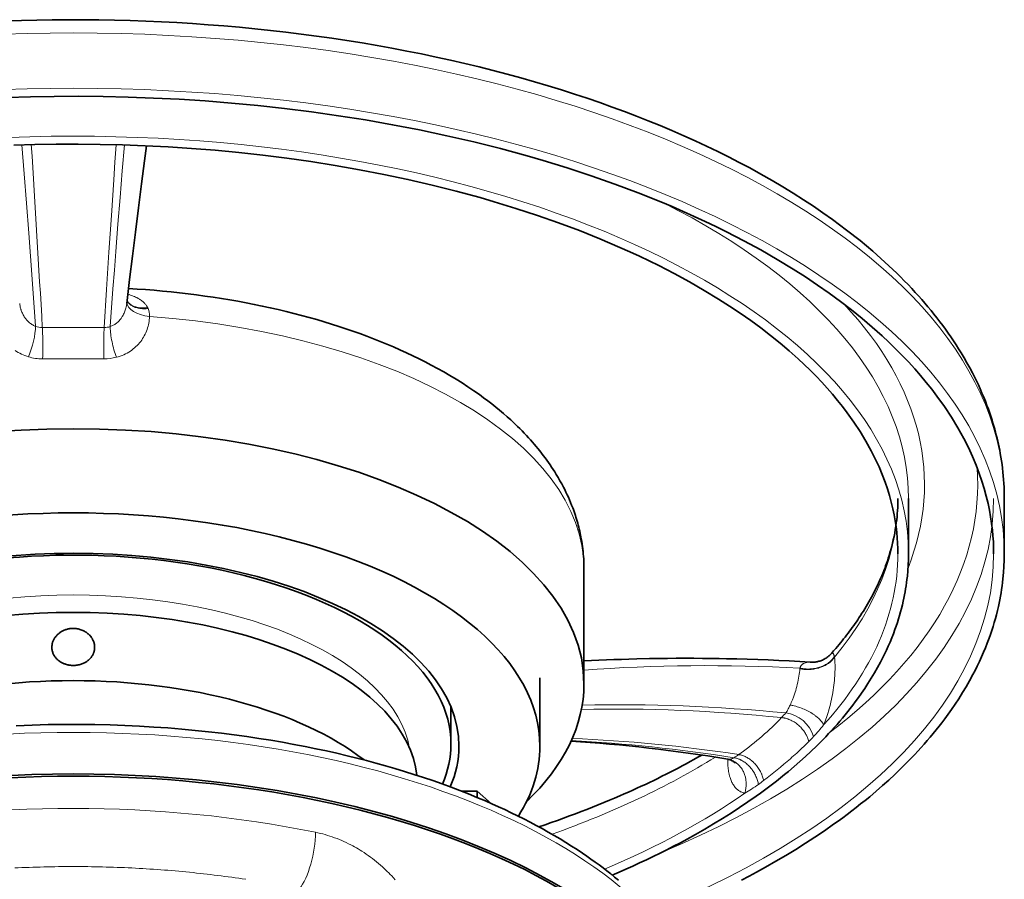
# Model space of a CAD drawing. Header units: inches. Extents: x 2941 to 3337, y 359 to 776.
# Tile 22 of 28: x 3125 to 3162, y 738 to 770. Entities that reach past the tile are written whole.
import ezdxf

# ---------------------------------------------------------------- set-up
doc = ezdxf.new("R2010")
doc.units = ezdxf.units.IN
doc.header["$MEASUREMENT"] = 0

msp = doc.modelspace()

# ---------------------------------------------------------------- linework, layer by layer
at = {"color": 7, "lineweight": 13, "ltscale": 0.143889}
msp.add_line((3126.976, 757.617), (3125.825, 757.617), dxfattribs=at)
at = {"color": 7, "lineweight": 13, "ltscale": 0.02124}
msp.add_line((3127.146, 757.617), (3126.976, 757.617), dxfattribs=at)
at = {"color": 7, "lineweight": 13, "ltscale": 0.001297}
msp.add_line((3127.157, 757.617), (3127.146, 757.617), dxfattribs=at)
at = {"color": 7, "lineweight": 13, "ltscale": 0.121576}
msp.add_line((3128.129, 757.617), (3127.157, 757.617), dxfattribs=at)
at = {"color": 7, "lineweight": 35, "ltscale": 0.259805}
for p, q in [((3158.376, 752.369), (3158.376, 750.29)), ((3161.976, 752.369), (3161.976, 750.29))]:
    msp.add_line(p, q, dxfattribs=at)
at = {"color": 7, "lineweight": 35}
msp.add_line((3146.176, 749.722), (3146.176, 745.392), dxfattribs=at)
at = {"color": 7, "lineweight": 13, "ltscale": 0.00233}
msp.add_line((3155.588, 746.426), (3155.593, 746.408), dxfattribs=at)
at = {"color": 7, "lineweight": 13, "ltscale": 0.002858}
msp.add_line((3154.292, 745.968), (3154.295, 745.991), dxfattribs=at)
at = {"color": 7, "lineweight": 35, "ltscale": 0.320499}
msp.add_line((3144.519, 745.621), (3144.519, 743.057), dxfattribs=at)
at = {"color": 7, "lineweight": 35, "ltscale": 0.173163}
msp.add_line((3141.176, 744.526), (3141.176, 743.141), dxfattribs=at)
at = {"color": 7, "lineweight": 35, "ltscale": 0.001408}
msp.add_line((3151.594, 742.565), (3151.582, 742.567), dxfattribs=at)
at = {"color": 7, "lineweight": 35, "ltscale": 0.073135}
msp.add_line((3142.158, 741.365), (3141.573, 741.365), dxfattribs=at)
at = {"color": 7, "lineweight": 35, "ltscale": 0.029416}
msp.add_line((3142.158, 741.365), (3142.158, 741.13), dxfattribs=at)
at = {"color": 7, "lineweight": 35, "ltscale": 0.089937}
msp.add_line((3142.702, 740.894), (3142.158, 741.365), dxfattribs=at)
at = {"color": 7, "lineweight": 35}
for points in [[(3157.489, 761.257), (3157.033, 761.661), (3156.552, 762.063), (3156.046, 762.462), (3155.516, 762.856), (3155.16, 763.108), (3154.8, 763.354), (3154.424, 763.602), (3154.044, 763.844), (3153.647, 764.087), (3153.247, 764.324), (3152.83, 764.562), (3152.409, 764.793), (3152.013, 765.004), (3151.614, 765.209), (3151.202, 765.414), (3150.786, 765.614), (3150.358, 765.814), (3149.927, 766.008), (3149.482, 766.201), (3149.036, 766.389), (3148.593, 766.569), (3148.149, 766.744), (3147.693, 766.918), (3147.235, 767.086), (3146.766, 767.253), (3146.295, 767.414), (3145.814, 767.574), (3145.33, 767.728), (3144.827, 767.883), (3144.321, 768.032), (3143.806, 768.179), (3143.289, 768.32), (3142.763, 768.458), (3142.235, 768.591), (3141.699, 768.72), (3141.161, 768.844), (3140.615, 768.964), (3140.068, 769.079), (3139.513, 769.19), (3138.957, 769.295), (3138.395, 769.397), (3137.832, 769.493), (3137.263, 769.584), (3136.694, 769.67), (3136.119, 769.752), (3135.544, 769.828), (3134.965, 769.9), (3134.386, 769.966), (3133.803, 770.028), (3133.22, 770.084), (3132.634, 770.135), (3132.049, 770.181), (3131.462, 770.222), (3130.875, 770.258), (3130.288, 770.289), (3129.7, 770.315), (3129.113, 770.336), (3128.526, 770.351), (3127.941, 770.362), (3127.356, 770.368), (3126.773, 770.368), (3126.19, 770.364), (3125.61, 770.355), (3125.031, 770.341), (3124.456, 770.323)], [(3161.576, 750.29), (3161.573, 750.513), (3161.565, 750.736), (3161.55, 750.96), (3161.529, 751.184), (3161.499, 751.432), (3161.463, 751.68), (3161.418, 751.929), (3161.366, 752.178), (3161.298, 752.46), (3161.221, 752.741), (3161.134, 753.025), (3161.037, 753.306), (3160.916, 753.626), (3160.783, 753.943), (3160.625, 754.286), (3160.455, 754.623), (3160.233, 755.025), (3159.991, 755.425), (3159.728, 755.823), (3159.445, 756.22), (3159.248, 756.48), (3159.044, 756.735), (3158.829, 756.992), (3158.609, 757.245), (3158.377, 757.5), (3158.139, 757.749), (3157.891, 758), (3157.637, 758.246), (3157.381, 758.485), (3157.012, 758.814), (3156.629, 759.139), (3156.231, 759.46), (3155.819, 759.776), (3155.394, 760.088), (3154.956, 760.394), (3154.505, 760.696), (3154.042, 760.992), (3153.441, 761.357), (3152.822, 761.713), (3152.186, 762.059), (3151.533, 762.395), (3151.134, 762.592), (3150.732, 762.785), (3150.322, 762.974), (3149.91, 763.159), (3149.49, 763.341), (3149.069, 763.518), (3148.21, 763.861), (3147.336, 764.189), (3146.448, 764.5), (3145.547, 764.796), (3144.636, 765.075), (3144.038, 765.248), (3143.037, 765.52), (3142.029, 765.773), (3141.015, 766.007), (3139.998, 766.222), (3138.979, 766.419), (3137.961, 766.598), (3136.944, 766.759), (3135.93, 766.903), (3134.922, 767.029), (3133.919, 767.139), (3132.925, 767.233), (3131.939, 767.312), (3130.963, 767.375), (3129.998, 767.424), (3129.044, 767.459), (3128.104, 767.481), (3127.177, 767.49), (3126.265, 767.487), (3125.367, 767.472), (3124.484, 767.445)], [(3157.976, 750.29), (3157.974, 750.49), (3157.966, 750.689), (3157.953, 750.889), (3157.934, 751.09), (3157.908, 751.312), (3157.875, 751.533), (3157.835, 751.756), (3157.788, 751.978), (3157.728, 752.231), (3157.659, 752.482), (3157.581, 752.735), (3157.494, 752.987), (3157.386, 753.273), (3157.267, 753.556), (3157.125, 753.863), (3156.973, 754.165), (3156.775, 754.525), (3156.558, 754.883), (3156.323, 755.239), (3156.07, 755.594), (3155.893, 755.827), (3155.711, 756.055), (3155.518, 756.286), (3155.321, 756.512), (3155.113, 756.74), (3154.901, 756.963), (3154.678, 757.188), (3154.451, 757.408), (3154.222, 757.622), (3153.891, 757.916), (3153.548, 758.208), (3153.192, 758.495), (3152.823, 758.778), (3152.443, 759.057), (3152.05, 759.332), (3151.646, 759.602), (3151.231, 759.867), (3150.693, 760.194), (3150.139, 760.513), (3149.569, 760.823), (3148.984, 761.125), (3148.626, 761.301), (3148.266, 761.473), (3147.898, 761.643), (3147.529, 761.809), (3147.153, 761.972), (3146.775, 762.13), (3146.006, 762.438), (3145.223, 762.732), (3144.427, 763.011), (3143.62, 763.276), (3142.803, 763.526), (3142.267, 763.68), (3141.37, 763.924), (3140.467, 764.151), (3139.558, 764.361), (3138.647, 764.554), (3137.734, 764.73), (3136.821, 764.891), (3135.91, 765.035), (3135.001, 765.164), (3134.097, 765.277), (3133.199, 765.376), (3132.307, 765.46), (3131.424, 765.53), (3130.549, 765.587), (3129.684, 765.631), (3128.83, 765.663), (3127.987, 765.682), (3127.156, 765.69), (3126.338, 765.687), (3125.534, 765.673), (3124.743, 765.65)], [(3128.988, 759.694), (3129.097, 760.595), (3129.204, 761.482), (3129.315, 762.376), (3129.429, 763.294), (3129.544, 764.194), (3129.656, 765.063), (3129.73, 765.629)], [(3161.976, 752.369), (3161.975, 752.511), (3161.972, 752.654), (3161.967, 752.796), (3161.959, 752.938), (3161.95, 753.08), (3161.938, 753.222), (3161.924, 753.364), (3161.908, 753.505), (3161.89, 753.646), (3161.87, 753.786), (3161.848, 753.926), (3161.824, 754.066), (3161.803, 754.181), (3161.78, 754.296), (3161.756, 754.41), (3161.731, 754.524), (3161.704, 754.638), (3161.676, 754.751), (3161.647, 754.865), (3161.616, 754.978), (3161.584, 755.09), (3161.551, 755.202), (3161.516, 755.314), (3161.48, 755.426), (3161.443, 755.537), (3161.405, 755.648), (3161.365, 755.759), (3161.324, 755.869), (3161.264, 756.025), (3161.202, 756.179), (3161.137, 756.333), (3161.07, 756.487), (3161, 756.639), (3160.928, 756.791), (3160.854, 756.942), (3160.778, 757.091), (3160.677, 757.283), (3160.572, 757.473), (3160.463, 757.662), (3160.351, 757.848), (3160.259, 757.998), (3160.164, 758.146), (3160.067, 758.294), (3159.969, 758.44), (3159.868, 758.585), (3159.765, 758.73), (3159.66, 758.873), (3159.553, 759.015), (3159.444, 759.157), (3159.333, 759.297), (3159.221, 759.436), (3159.107, 759.574), (3158.99, 759.712), (3158.872, 759.848), (3158.753, 759.983), (3158.631, 760.117), (3158.495, 760.264), (3158.357, 760.41), (3158.217, 760.554), (3158.075, 760.697), (3157.931, 760.839), (3157.786, 760.979), (3157.638, 761.119), (3157.489, 761.257)], [(3143.421, 755.321), (3143.285, 755.443), (3143.147, 755.564), (3143.005, 755.684), (3142.86, 755.803), (3142.711, 755.922), (3142.56, 756.038), (3142.402, 756.156), (3142.243, 756.272), (3142.03, 756.422), (3141.814, 756.568), (3141.594, 756.711), (3141.371, 756.85), (3141.139, 756.99), (3140.905, 757.126), (3140.67, 757.258), (3140.434, 757.386), (3140.206, 757.505), (3139.976, 757.621), (3139.74, 757.736), (3139.502, 757.848), (3139.256, 757.96), (3139.009, 758.068), (3138.76, 758.174), (3138.51, 758.276), (3138.259, 758.375), (3138.008, 758.472), (3137.75, 758.567), (3137.491, 758.659), (3137.226, 758.75), (3136.961, 758.838), (3136.687, 758.925), (3136.413, 759.009), (3136.13, 759.092), (3135.846, 759.172), (3135.558, 759.251), (3135.269, 759.326), (3134.975, 759.399), (3134.68, 759.469), (3134.381, 759.537), (3134.082, 759.602), (3133.778, 759.664), (3133.474, 759.724), (3133.166, 759.781), (3132.858, 759.835), (3132.547, 759.886), (3132.236, 759.935), (3131.922, 759.98), (3131.607, 760.023), (3131.291, 760.063), (3130.974, 760.1), (3130.656, 760.135), (3130.337, 760.166), (3130.017, 760.195), (3129.698, 760.22), (3129.377, 760.243), (3129.057, 760.263)], [(3146.176, 749.722), (3146.176, 749.817), (3146.174, 749.911), (3146.17, 750.006), (3146.165, 750.1), (3146.159, 750.194), (3146.151, 750.288), (3146.142, 750.381), (3146.131, 750.475), (3146.119, 750.568), (3146.106, 750.661), (3146.092, 750.753), (3146.076, 750.845), (3146.062, 750.921), (3146.047, 750.996), (3146.031, 751.071), (3146.015, 751.146), (3145.997, 751.22), (3145.979, 751.294), (3145.96, 751.368), (3145.939, 751.442), (3145.919, 751.515), (3145.897, 751.588), (3145.875, 751.661), (3145.851, 751.734), (3145.827, 751.806), (3145.802, 751.878), (3145.777, 751.949), (3145.751, 752.02), (3145.712, 752.12), (3145.672, 752.219), (3145.631, 752.318), (3145.588, 752.415), (3145.543, 752.512), (3145.498, 752.609), (3145.451, 752.704), (3145.403, 752.799), (3145.339, 752.919), (3145.273, 753.038), (3145.205, 753.156), (3145.136, 753.273), (3145.078, 753.365), (3145.02, 753.457), (3144.96, 753.547), (3144.9, 753.637), (3144.838, 753.726), (3144.775, 753.815), (3144.711, 753.902), (3144.646, 753.989), (3144.58, 754.074), (3144.513, 754.159), (3144.445, 754.243), (3144.376, 754.326), (3144.307, 754.409), (3144.236, 754.49), (3144.165, 754.571), (3144.092, 754.651), (3144.012, 754.738), (3143.93, 754.824), (3143.847, 754.909), (3143.764, 754.994), (3143.679, 755.077), (3143.594, 755.159), (3143.508, 755.24), (3143.421, 755.321)], [(3155.474, 746.538), (3155.56, 746.636), (3155.645, 746.734), (3155.705, 746.805), (3155.764, 746.876), (3155.822, 746.947), (3155.88, 747.018), (3155.937, 747.089), (3155.994, 747.161), (3156.049, 747.232), (3156.104, 747.304), (3156.157, 747.375), (3156.211, 747.447), (3156.263, 747.519), (3156.314, 747.591), (3156.365, 747.663), (3156.415, 747.735), (3156.464, 747.807), (3156.512, 747.879), (3156.569, 747.965), (3156.625, 748.052), (3156.679, 748.139), (3156.733, 748.226), (3156.785, 748.312), (3156.837, 748.399), (3156.886, 748.486), (3156.935, 748.573), (3156.983, 748.66), (3157.03, 748.747), (3157.075, 748.834), (3157.119, 748.921), (3157.162, 749.008), (3157.205, 749.095), (3157.245, 749.182), (3157.285, 749.27), (3157.327, 749.364), (3157.368, 749.459), (3157.407, 749.553), (3157.445, 749.648), (3157.481, 749.742), (3157.516, 749.837), (3157.55, 749.931), (3157.583, 750.026), (3157.616, 750.128), (3157.649, 750.231), (3157.679, 750.333), (3157.709, 750.435), (3157.743, 750.562), (3157.775, 750.69), (3157.804, 750.817), (3157.831, 750.944), (3157.856, 751.071), (3157.878, 751.198), (3157.898, 751.324), (3157.916, 751.451), (3157.93, 751.566), (3157.943, 751.681), (3157.953, 751.796), (3157.961, 751.911), (3157.968, 752.025), (3157.973, 752.14), (3157.975, 752.254), (3157.976, 752.368)], [(3147.238, 738.21), (3147.495, 738.32), (3147.753, 738.433), (3148.011, 738.549), (3148.268, 738.667), (3148.525, 738.787), (3148.781, 738.91), (3149.037, 739.035), (3149.292, 739.163), (3149.546, 739.294), (3149.8, 739.427), (3150.052, 739.563), (3150.373, 739.74), (3150.714, 739.935), (3151.05, 740.133), (3151.384, 740.337), (3151.707, 740.541), (3152.025, 740.749), (3152.34, 740.962), (3152.652, 741.181), (3152.806, 741.292), (3152.959, 741.404), (3153.11, 741.518), (3153.261, 741.632), (3153.41, 741.748), (3153.559, 741.866), (3153.709, 741.988), (3153.859, 742.111), (3154.077, 742.295), (3154.288, 742.48), (3154.497, 742.668), (3154.701, 742.858), (3154.926, 743.076), (3155.151, 743.3), (3155.261, 743.414), (3155.369, 743.529), (3155.477, 743.644), (3155.582, 743.761), (3155.687, 743.878), (3155.79, 743.997), (3155.891, 744.116), (3155.991, 744.236), (3156.089, 744.357), (3156.186, 744.479), (3156.281, 744.602), (3156.375, 744.726), (3156.494, 744.889), (3156.611, 745.055), (3156.731, 745.231), (3156.848, 745.409), (3156.974, 745.609), (3157.094, 745.809), (3157.21, 746.012), (3157.32, 746.216), (3157.397, 746.363), (3157.47, 746.512), (3157.543, 746.665), (3157.613, 746.818), (3157.68, 746.973), (3157.745, 747.128), (3157.807, 747.286), (3157.866, 747.444), (3157.912, 747.575), (3157.956, 747.707), (3157.998, 747.839), (3158.038, 747.972), (3158.076, 748.105), (3158.112, 748.239), (3158.146, 748.373), (3158.177, 748.509), (3158.202, 748.624), (3158.226, 748.741), (3158.248, 748.857), (3158.268, 748.974), (3158.286, 749.091), (3158.303, 749.209), (3158.318, 749.327), (3158.332, 749.445), (3158.351, 749.655), (3158.365, 749.865), (3158.374, 750.077), (3158.376, 750.29)], [(3152.098, 738.024), (3152.381, 738.172), (3152.664, 738.324), (3153.004, 738.511), (3153.39, 738.73), (3153.766, 738.951), (3154.14, 739.178), (3154.503, 739.407), (3154.859, 739.639), (3155.212, 739.876), (3155.56, 740.12), (3155.733, 740.243), (3155.904, 740.369), (3156.074, 740.495), (3156.243, 740.623), (3156.41, 740.753), (3156.576, 740.884), (3156.746, 741.021), (3156.915, 741.159), (3157.165, 741.37), (3157.401, 741.576), (3157.635, 741.785), (3157.864, 741.998), (3158.112, 742.237), (3158.364, 742.489), (3158.609, 742.744), (3158.729, 742.872), (3158.848, 743.003), (3158.965, 743.133), (3159.08, 743.266), (3159.193, 743.399), (3159.305, 743.533), (3159.415, 743.668), (3159.524, 743.804), (3159.63, 743.941), (3159.735, 744.08), (3159.866, 744.258), (3159.995, 744.439), (3160.131, 744.639), (3160.265, 744.841), (3160.408, 745.069), (3160.542, 745.292), (3160.672, 745.518), (3160.796, 745.746), (3160.88, 745.908), (3160.961, 746.071), (3161.043, 746.242), (3161.121, 746.414), (3161.196, 746.586), (3161.269, 746.76), (3161.338, 746.936), (3161.405, 747.114), (3161.457, 747.26), (3161.506, 747.407), (3161.553, 747.555), (3161.598, 747.703), (3161.641, 747.851), (3161.681, 748.001), (3161.718, 748.152), (3161.754, 748.303), (3161.782, 748.432), (3161.808, 748.562), (3161.833, 748.692), (3161.855, 748.823), (3161.876, 748.953), (3161.895, 749.085), (3161.911, 749.216), (3161.926, 749.348), (3161.948, 749.582), (3161.964, 749.816), (3161.973, 750.053), (3161.976, 750.29)], [(3126.407, 747.274), (3126.43, 747.294), (3126.454, 747.312), (3126.478, 747.33), (3126.503, 747.347), (3126.529, 747.363), (3126.555, 747.378), (3126.582, 747.393), (3126.61, 747.406), (3126.639, 747.418), (3126.667, 747.43), (3126.697, 747.44), (3126.727, 747.449), (3126.757, 747.458), (3126.788, 747.465), (3126.819, 747.471), (3126.85, 747.476), (3126.882, 747.48), (3126.913, 747.483), (3126.945, 747.484), (3126.976, 747.485)], [(3126.976, 747.485), (3127.013, 747.484), (3127.05, 747.482), (3127.087, 747.478), (3127.123, 747.473), (3127.159, 747.466), (3127.195, 747.458), (3127.23, 747.448), (3127.265, 747.437), (3127.299, 747.424), (3127.333, 747.41), (3127.365, 747.395), (3127.397, 747.378), (3127.428, 747.361), (3127.458, 747.341), (3127.488, 747.321), (3127.516, 747.299), (3127.542, 747.277), (3127.568, 747.253), (3127.58, 747.241), (3127.593, 747.229), (3127.608, 747.212), (3127.623, 747.194), (3127.638, 747.176), (3127.658, 747.149), (3127.667, 747.135), (3127.677, 747.121), (3127.686, 747.107), (3127.694, 747.092), (3127.706, 747.07), (3127.718, 747.048), (3127.728, 747.025), (3127.737, 747.002), (3127.748, 746.973), (3127.757, 746.943), (3127.765, 746.912)], [(3126.172, 746.776), (3126.173, 746.804), (3126.175, 746.832), (3126.178, 746.859), (3126.182, 746.885), (3126.188, 746.912), (3126.194, 746.938), (3126.202, 746.964), (3126.211, 746.991), (3126.221, 747.017), (3126.232, 747.041), (3126.244, 747.065), (3126.256, 747.089), (3126.271, 747.113), (3126.286, 747.137), (3126.304, 747.161), (3126.322, 747.186), (3126.342, 747.209), (3126.363, 747.231), (3126.385, 747.253), (3126.407, 747.274)], [(3126.976, 746.092), (3126.943, 746.093), (3126.91, 746.094), (3126.877, 746.097), (3126.845, 746.101), (3126.812, 746.106), (3126.785, 746.111), (3126.758, 746.117), (3126.724, 746.126), (3126.691, 746.136), (3126.658, 746.147), (3126.634, 746.156), (3126.609, 746.166), (3126.585, 746.177), (3126.562, 746.188), (3126.533, 746.204), (3126.505, 746.22), (3126.477, 746.238), (3126.457, 746.252), (3126.436, 746.267), (3126.416, 746.283), (3126.396, 746.3), (3126.375, 746.319), (3126.355, 746.339), (3126.337, 746.359), (3126.319, 746.379), (3126.304, 746.398), (3126.289, 746.419), (3126.274, 746.44), (3126.26, 746.462), (3126.247, 746.484), (3126.236, 746.507), (3126.225, 746.53), (3126.215, 746.552), (3126.205, 746.581), (3126.195, 746.611), (3126.188, 746.64)], [(3127.78, 746.776), (3127.78, 746.749), (3127.778, 746.722), (3127.775, 746.694), (3127.77, 746.667), (3127.765, 746.641), (3127.758, 746.614), (3127.752, 746.594), (3127.746, 746.574), (3127.738, 746.555), (3127.732, 746.54), (3127.726, 746.526), (3127.719, 746.511), (3127.712, 746.497), (3127.697, 746.469), (3127.68, 746.442), (3127.662, 746.416), (3127.645, 746.393), (3127.627, 746.371), (3127.608, 746.35), (3127.588, 746.329), (3127.567, 746.309), (3127.545, 746.29)], [(3127.545, 746.29), (3127.525, 746.273), (3127.504, 746.257), (3127.482, 746.242), (3127.459, 746.227), (3127.444, 746.218), (3127.429, 746.209), (3127.397, 746.192), (3127.366, 746.176), (3127.334, 746.162), (3127.301, 746.149), (3127.268, 746.138), (3127.234, 746.128), (3127.2, 746.119), (3127.165, 746.111), (3127.128, 746.104), (3127.09, 746.099), (3127.052, 746.095), (3127.014, 746.093), (3126.976, 746.092)], [(3146.176, 746.263), (3146.457, 746.277), (3146.737, 746.289), (3147.018, 746.301), (3147.299, 746.312), (3147.581, 746.321), (3147.862, 746.33), (3148.157, 746.338), (3148.642, 746.348), (3148.98, 746.354), (3149.311, 746.358), (3149.643, 746.36), (3149.974, 746.361), (3150.304, 746.36), (3150.635, 746.359), (3150.97, 746.355), (3151.254, 746.351), (3151.536, 746.346), (3151.918, 746.337), (3152.313, 746.326), (3152.708, 746.313), (3153.102, 746.298), (3153.497, 746.28), (3153.891, 746.261), (3154.286, 746.239), (3154.682, 746.215)], [(3155.474, 746.538), (3155.46, 746.522), (3155.445, 746.507), (3155.43, 746.492), (3155.415, 746.478), (3155.4, 746.464), (3155.384, 746.45), (3155.369, 746.437), (3155.353, 746.424), (3155.337, 746.412), (3155.306, 746.389), (3155.274, 746.368), (3155.241, 746.348), (3155.208, 746.329), (3155.175, 746.312), (3155.142, 746.297), (3155.108, 746.283), (3155.074, 746.27), (3155.04, 746.259), (3155.006, 746.249), (3154.972, 746.24), (3154.936, 746.232), (3154.899, 746.226), (3154.863, 746.221), (3154.826, 746.217), (3154.792, 746.215), (3154.76, 746.214), (3154.729, 746.214), (3154.697, 746.215), (3154.682, 746.215)], [(3138.353, 742.422), (3138, 742.516), (3137.639, 742.609), (3137.268, 742.7), (3136.888, 742.79), (3136.499, 742.877), (3136.1, 742.962), (3135.691, 743.045), (3135.272, 743.126), (3134.844, 743.203), (3134.405, 743.278), (3133.957, 743.35), (3133.498, 743.418), (3133.03, 743.482), (3132.551, 743.543), (3132.062, 743.599), (3131.562, 743.651), (3131.053, 743.699), (3130.534, 743.741), (3130.004, 743.778), (3129.465, 743.81), (3128.917, 743.835), (3128.358, 743.855), (3127.791, 743.868), (3127.214, 743.875), (3126.629, 743.874), (3126.036, 743.866), (3125.434, 743.85), (3124.825, 743.826)], [(3144.478, 740.027), (3144.712, 740.106), (3144.945, 740.187), (3145.177, 740.268), (3145.409, 740.352), (3145.636, 740.435), (3145.863, 740.519), (3146.076, 740.6), (3146.289, 740.682), (3146.501, 740.766), (3146.712, 740.85), (3146.923, 740.936), (3147.134, 741.024), (3147.329, 741.106), (3147.523, 741.189), (3147.685, 741.26), (3147.846, 741.331), (3148.006, 741.403), (3148.165, 741.475), (3148.324, 741.548), (3148.482, 741.622), (3148.639, 741.697), (3148.796, 741.772), (3148.951, 741.848), (3149.106, 741.924), (3149.26, 742.001), (3149.413, 742.079), (3149.565, 742.157), (3149.716, 742.236), (3149.866, 742.316), (3150.015, 742.396), (3150.163, 742.477), (3150.311, 742.559), (3150.457, 742.641), (3150.603, 742.724)], [(3151.594, 742.565), (3151.612, 742.561), (3151.63, 742.557), (3151.648, 742.552), (3151.666, 742.546), (3151.686, 742.538), (3151.705, 742.53), (3151.724, 742.52), (3151.741, 742.511), (3151.759, 742.501), (3151.774, 742.49), (3151.789, 742.48), (3151.807, 742.464), (3151.818, 742.455), (3151.826, 742.446), (3151.833, 742.439), (3151.841, 742.429), (3151.848, 742.42)], [(3138.353, 742.422), (3138.712, 742.322), (3139.07, 742.218), (3139.428, 742.11), (3139.783, 741.998), (3140.138, 741.882), (3140.49, 741.762), (3140.841, 741.639), (3141.189, 741.511), (3141.513, 741.388), (3141.833, 741.262), (3142.152, 741.132), (3142.468, 740.999), (3142.714, 740.891), (3142.958, 740.782), (3143.2, 740.671), (3143.44, 740.557), (3143.678, 740.441), (3143.914, 740.323), (3144.147, 740.203), (3144.378, 740.081), (3144.606, 739.957), (3144.832, 739.83), (3145.055, 739.702), (3145.275, 739.571), (3145.493, 739.439), (3145.707, 739.304), (3145.918, 739.168), (3146.126, 739.029), (3146.284, 738.921), (3146.439, 738.813), (3146.593, 738.703), (3146.743, 738.592), (3146.893, 738.48), (3147.039, 738.367), (3147.184, 738.253), (3147.327, 738.138), (3147.467, 738.021)]]:
    msp.add_lwpolyline(points, dxfattribs=at)
at = {"color": 7, "lineweight": 13}
for points in [[(3125.046, 765.66), (3125.132, 764.575), (3125.217, 763.468), (3125.303, 762.341), (3125.368, 761.481), (3125.432, 760.611), (3125.562, 758.841)], [(3128.591, 765.669), (3128.545, 765.015), (3128.5, 764.353), (3128.409, 763.007), (3128.319, 761.63), (3128.229, 760.225), (3128.14, 758.795)], [(3128.363, 758.831), (3128.47, 760.252), (3128.523, 760.954), (3128.577, 761.648), (3128.657, 762.677), (3128.738, 763.688), (3128.82, 764.683), (3128.902, 765.66)], [(3129.776, 759.543), (3129.761, 759.57), (3129.747, 759.593), (3129.733, 759.614), (3129.718, 759.636), (3129.702, 759.657), (3129.685, 759.677), (3129.667, 759.697), (3129.655, 759.71), (3129.642, 759.723), (3129.616, 759.748), (3129.588, 759.772), (3129.563, 759.793), (3129.537, 759.813), (3129.509, 759.832), (3129.481, 759.851), (3129.462, 759.863), (3129.443, 759.875), (3129.423, 759.886), (3129.403, 759.898), (3129.382, 759.909), (3129.361, 759.92), (3129.317, 759.941), (3129.273, 759.961), (3129.227, 759.98), (3129.18, 759.998), (3129.133, 760.015), (3129.082, 760.032), (3129.031, 760.047)], [(3124.963, 759.694), (3124.969, 759.65), (3124.977, 759.606), (3124.986, 759.563), (3124.996, 759.52), (3125.002, 759.499), (3125.009, 759.478), (3125.015, 759.457), (3125.022, 759.436), (3125.035, 759.401), (3125.049, 759.367), (3125.064, 759.333), (3125.08, 759.299), (3125.097, 759.267), (3125.115, 759.234), (3125.134, 759.203)], [(3128.809, 759.19), (3128.82, 759.207), (3128.831, 759.224), (3128.851, 759.259), (3128.871, 759.296), (3128.888, 759.333), (3128.905, 759.371), (3128.92, 759.409), (3128.934, 759.449), (3128.946, 759.488), (3128.958, 759.529), (3128.967, 759.569), (3128.976, 759.61), (3128.983, 759.652), (3128.988, 759.694)], [(3129.001, 759.801), (3129.01, 759.783), (3129.02, 759.767), (3129.03, 759.75), (3129.042, 759.734), (3129.053, 759.72), (3129.064, 759.707), (3129.076, 759.694), (3129.086, 759.684), (3129.096, 759.675), (3129.117, 759.657), (3129.139, 759.64), (3129.162, 759.624), (3129.187, 759.609), (3129.212, 759.595), (3129.233, 759.585), (3129.254, 759.575), (3129.276, 759.567), (3129.292, 759.56), (3129.308, 759.554), (3129.326, 759.549), (3129.343, 759.543), (3129.378, 759.534), (3129.414, 759.525), (3129.451, 759.518), (3129.484, 759.513), (3129.517, 759.509), (3129.551, 759.506), (3129.585, 759.504), (3129.607, 759.503), (3129.63, 759.502), (3129.653, 759.502), (3129.676, 759.502), (3129.715, 759.504), (3129.753, 759.506), (3129.792, 759.509)], [(3129.776, 759.543), (3129.736, 759.538), (3129.696, 759.535), (3129.655, 759.533), (3129.614, 759.532), (3129.572, 759.532), (3129.55, 759.533), (3129.528, 759.535), (3129.507, 759.536), (3129.486, 759.538), (3129.454, 759.542), (3129.422, 759.547), (3129.391, 759.553), (3129.361, 759.56), (3129.33, 759.568), (3129.299, 759.577), (3129.271, 759.588), (3129.243, 759.599), (3129.217, 759.61), (3129.193, 759.623), (3129.171, 759.635), (3129.15, 759.648), (3129.13, 759.662), (3129.11, 759.677), (3129.091, 759.693), (3129.073, 759.71), (3129.056, 759.728), (3129.041, 759.746), (3129.026, 759.766), (3129.013, 759.785), (3129.002, 759.806)], [(3125.134, 759.203), (3125.157, 759.169), (3125.168, 759.153), (3125.18, 759.137), (3125.193, 759.121), (3125.205, 759.105), (3125.224, 759.082), (3125.244, 759.06), (3125.265, 759.038), (3125.286, 759.017), (3125.312, 758.994), (3125.338, 758.972), (3125.366, 758.95), (3125.394, 758.93), (3125.422, 758.911), (3125.451, 758.894), (3125.481, 758.877), (3125.512, 758.862), (3125.536, 758.851), (3125.562, 758.841)], [(3128.363, 758.831), (3128.393, 758.842), (3128.423, 758.854), (3128.452, 758.868), (3128.481, 758.882), (3128.509, 758.898), (3128.536, 758.915), (3128.563, 758.933), (3128.59, 758.952), (3128.604, 758.964), (3128.619, 758.976), (3128.647, 759), (3128.675, 759.026), (3128.701, 759.053), (3128.727, 759.081), (3128.751, 759.11), (3128.774, 759.14), (3128.792, 759.164), (3128.809, 759.19)], [(3125.815, 758.795), (3125.819, 758.716), (3125.823, 758.632), (3125.826, 758.545), (3125.829, 758.479), (3125.83, 758.411), (3125.833, 758.274), (3125.834, 758.135), (3125.833, 757.996), (3125.832, 757.858), (3125.829, 757.736), (3125.825, 757.617)], [(3128.14, 758.795), (3128.135, 758.711), (3128.13, 758.603), (3128.126, 758.497), (3128.124, 758.385), (3128.122, 758.273), (3128.121, 758.188), (3128.121, 758.108), (3128.121, 757.986), (3128.122, 757.937), (3128.123, 757.828), (3128.126, 757.721), (3128.129, 757.617)], [(3128.363, 758.831), (3128.364, 758.783), (3128.367, 758.733), (3128.371, 758.681), (3128.376, 758.628), (3128.38, 758.593), (3128.384, 758.558), (3128.389, 758.521), (3128.394, 758.483), (3128.406, 758.409), (3128.42, 758.334), (3128.435, 758.259), (3128.451, 758.183), (3128.469, 758.108), (3128.488, 758.033), (3128.508, 757.96), (3128.529, 757.887), (3128.552, 757.815), (3128.575, 757.745), (3128.587, 757.71), (3128.6, 757.676)], [(3155.488, 746.553), (3155.493, 746.557), (3155.498, 746.56), (3155.502, 746.562), (3155.506, 746.564), (3155.511, 746.566), (3155.517, 746.566), (3155.522, 746.565)], [(3155.522, 746.565), (3155.527, 746.563), (3155.531, 746.561), (3155.535, 746.557), (3155.539, 746.554), (3155.542, 746.55), (3155.548, 746.54), (3155.555, 746.528)], [(3155.593, 746.408), (3155.581, 746.39), (3155.569, 746.372), (3155.556, 746.354), (3155.546, 746.341), (3155.536, 746.328), (3155.514, 746.302), (3155.49, 746.277), (3155.466, 746.253), (3155.44, 746.229), (3155.412, 746.207), (3155.388, 746.188), (3155.363, 746.17), (3155.337, 746.152), (3155.311, 746.136), (3155.293, 746.125), (3155.275, 746.114), (3155.237, 746.094), (3155.199, 746.075), (3155.159, 746.057), (3155.118, 746.04), (3155.075, 746.024), (3155.033, 746.009), (3154.989, 745.996), (3154.945, 745.985), (3154.901, 745.974), (3154.856, 745.965), (3154.811, 745.957), (3154.765, 745.951), (3154.72, 745.946), (3154.674, 745.942), (3154.628, 745.94), (3154.583, 745.939), (3154.537, 745.94), (3154.491, 745.942), (3154.446, 745.945), (3154.407, 745.949), (3154.369, 745.955), (3154.33, 745.961), (3154.292, 745.968)], [(3155.588, 746.426), (3155.572, 746.4), (3155.554, 746.375), (3155.536, 746.35), (3155.516, 746.326), (3155.495, 746.302), (3155.473, 746.28), (3155.454, 746.262), (3155.435, 746.245), (3155.416, 746.228), (3155.401, 746.216), (3155.385, 746.204), (3155.354, 746.181), (3155.322, 746.159), (3155.291, 746.14), (3155.26, 746.122), (3155.228, 746.105), (3155.195, 746.089), (3155.162, 746.074), (3155.141, 746.065), (3155.12, 746.056), (3155.099, 746.048), (3155.077, 746.04), (3155.055, 746.032), (3155.033, 746.025), (3154.989, 746.012), (3154.945, 746), (3154.899, 745.99), (3154.854, 745.981), (3154.808, 745.973), (3154.762, 745.968), (3154.715, 745.963), (3154.668, 745.96), (3154.621, 745.958), (3154.574, 745.958), (3154.527, 745.96), (3154.48, 745.963), (3154.456, 745.965), (3154.433, 745.967), (3154.398, 745.972), (3154.363, 745.977), (3154.329, 745.984), (3154.295, 745.991)], [(3154.682, 746.215), (3154.669, 746.216), (3154.655, 746.216), (3154.642, 746.216), (3154.628, 746.215), (3154.599, 746.213), (3154.577, 746.21), (3154.555, 746.206), (3154.532, 746.201), (3154.509, 746.194), (3154.486, 746.187), (3154.463, 746.178), (3154.441, 746.168), (3154.43, 746.163), (3154.419, 746.157), (3154.404, 746.148), (3154.391, 746.139), (3154.377, 746.129), (3154.363, 746.116), (3154.356, 746.109), (3154.349, 746.102), (3154.341, 746.092), (3154.333, 746.081), (3154.326, 746.07), (3154.317, 746.056), (3154.31, 746.041), (3154.304, 746.025), (3154.299, 746.008), (3154.295, 745.991)], [(3155.181, 743.858), (3155.21, 743.927), (3155.238, 743.997), (3155.265, 744.067), (3155.291, 744.138), (3155.315, 744.209), (3155.339, 744.281), (3155.352, 744.325), (3155.366, 744.368), (3155.391, 744.456), (3155.415, 744.544), (3155.437, 744.633), (3155.459, 744.721), (3155.478, 744.81), (3155.497, 744.899), (3155.514, 744.989), (3155.53, 745.078), (3155.544, 745.167), (3155.557, 745.257), (3155.569, 745.346), (3155.58, 745.435), (3155.589, 745.524), (3155.596, 745.612), (3155.603, 745.701), (3155.608, 745.789), (3155.611, 745.876), (3155.612, 745.919), (3155.613, 745.962), (3155.613, 746.039), (3155.612, 746.114), (3155.609, 746.189), (3155.605, 746.263), (3155.603, 746.3), (3155.6, 746.337), (3155.597, 746.373), (3155.593, 746.408)], [(3155.555, 746.528), (3155.56, 746.515), (3155.566, 746.501), (3155.571, 746.484), (3155.577, 746.466), (3155.583, 746.447), (3155.588, 746.426)], [(3154.292, 745.968), (3154.289, 745.935), (3154.286, 745.902), (3154.278, 745.832), (3154.268, 745.761), (3154.257, 745.688), (3154.244, 745.613), (3154.229, 745.536), (3154.213, 745.459), (3154.195, 745.382), (3154.176, 745.303), (3154.157, 745.23), (3154.136, 745.156), (3154.114, 745.083), (3154.09, 745.01), (3154.066, 744.939), (3154.053, 744.903), (3154.04, 744.867), (3154.027, 744.833), (3154.013, 744.798), (3153.992, 744.747), (3153.97, 744.697), (3153.947, 744.649), (3153.924, 744.601)], [(3153.924, 744.601), (3153.907, 744.566), (3153.874, 744.498), (3153.853, 744.456), (3153.843, 744.435), (3153.827, 744.405), (3153.811, 744.377), (3153.802, 744.364), (3153.794, 744.351), (3153.785, 744.338), (3153.776, 744.326), (3153.76, 744.306)], [(3153.924, 744.601), (3153.95, 744.597), (3153.976, 744.593), (3154.002, 744.588), (3154.029, 744.582), (3154.082, 744.57), (3154.135, 744.557), (3154.188, 744.542), (3154.241, 744.525), (3154.294, 744.507), (3154.347, 744.488), (3154.399, 744.467), (3154.451, 744.446), (3154.503, 744.422), (3154.553, 744.398), (3154.603, 744.373), (3154.652, 744.346), (3154.701, 744.319), (3154.748, 744.29), (3154.793, 744.261), (3154.838, 744.23), (3154.859, 744.215), (3154.88, 744.2), (3154.907, 744.179), (3154.934, 744.157), (3154.959, 744.136), (3154.989, 744.109), (3155.018, 744.082), (3155.045, 744.055), (3155.07, 744.027), (3155.094, 743.999), (3155.105, 743.985), (3155.116, 743.971), (3155.126, 743.957), (3155.135, 743.943), (3155.149, 743.922), (3155.161, 743.901), (3155.172, 743.879), (3155.181, 743.858)], [(3153.601, 744.132), (3153.514, 744.041), (3153.426, 743.951), (3153.337, 743.862), (3153.246, 743.774), (3153.154, 743.687), (3153.061, 743.601), (3152.967, 743.516), (3152.871, 743.431), (3152.775, 743.348), (3152.677, 743.266), (3152.578, 743.185), (3152.478, 743.105), (3152.376, 743.026), (3152.274, 742.947), (3152.17, 742.87), (3152.082, 742.806), (3151.993, 742.743)], [(3153.601, 744.132), (3153.638, 744.128), (3153.676, 744.122), (3153.695, 744.118), (3153.715, 744.114), (3153.746, 744.107), (3153.777, 744.099), (3153.809, 744.089), (3153.841, 744.079), (3153.879, 744.065), (3153.918, 744.049), (3153.957, 744.031), (3153.995, 744.012), (3154.034, 743.991), (3154.072, 743.968), (3154.109, 743.944), (3154.146, 743.919), (3154.177, 743.896), (3154.206, 743.873), (3154.235, 743.849), (3154.264, 743.824), (3154.291, 743.798), (3154.322, 743.767), (3154.352, 743.735), (3154.381, 743.703), (3154.407, 743.671), (3154.434, 743.636), (3154.459, 743.601), (3154.481, 743.568), (3154.502, 743.534), (3154.521, 743.501), (3154.536, 743.474), (3154.549, 743.447), (3154.565, 743.413), (3154.58, 743.378), (3154.594, 743.343), (3154.607, 743.307), (3154.618, 743.272), (3154.627, 743.236)], [(3154.627, 743.236), (3154.538, 743.148), (3154.448, 743.06), (3154.357, 742.973), (3154.265, 742.886), (3154.171, 742.8), (3154.113, 742.747), (3154.054, 742.693), (3153.994, 742.64), (3153.934, 742.587), (3153.813, 742.481), (3153.691, 742.377), (3153.567, 742.273), (3153.442, 742.17), (3153.315, 742.068), (3153.187, 741.967), (3153.058, 741.866), (3152.927, 741.766)], [(3151.577, 742.568), (3151.577, 742.502), (3151.578, 742.437), (3151.579, 742.405), (3151.581, 742.373), (3151.583, 742.341), (3151.585, 742.31), (3151.59, 742.258), (3151.596, 742.206), (3151.603, 742.156), (3151.611, 742.106), (3151.62, 742.057), (3151.63, 742.01), (3151.637, 741.984), (3151.643, 741.958), (3151.65, 741.934), (3151.657, 741.91), (3151.668, 741.874), (3151.68, 741.838), (3151.693, 741.803), (3151.707, 741.77), (3151.722, 741.733), (3151.739, 741.698), (3151.757, 741.663), (3151.776, 741.63), (3151.795, 741.598), (3151.816, 741.567), (3151.837, 741.538), (3151.859, 741.51), (3151.871, 741.497), (3151.882, 741.484), (3151.902, 741.464), (3151.921, 741.445), (3151.941, 741.427), (3151.962, 741.41), (3151.983, 741.393), (3152.007, 741.377), (3152.032, 741.361), (3152.057, 741.347), (3152.083, 741.335), (3152.109, 741.324), (3152.136, 741.314), (3152.163, 741.305), (3152.191, 741.298), (3152.219, 741.293)], [(3151.819, 742.624), (3151.798, 742.612), (3151.777, 742.601), (3151.755, 742.591), (3151.733, 742.583), (3151.711, 742.576), (3151.688, 742.571), (3151.666, 742.567), (3151.645, 742.565), (3151.623, 742.564), (3151.603, 742.565), (3151.592, 742.566), (3151.582, 742.567)], [(3152.219, 741.293), (3152.231, 741.334), (3152.242, 741.375), (3152.251, 741.417), (3152.258, 741.459), (3152.264, 741.501), (3152.268, 741.543), (3152.271, 741.586), (3152.272, 741.628), (3152.272, 741.671), (3152.27, 741.713), (3152.268, 741.734), (3152.266, 741.755), (3152.264, 741.776), (3152.261, 741.797), (3152.256, 741.831), (3152.249, 741.864), (3152.242, 741.896), (3152.234, 741.929), (3152.224, 741.961), (3152.213, 741.997), (3152.2, 742.032), (3152.185, 742.067), (3152.17, 742.1), (3152.153, 742.134), (3152.135, 742.166), (3152.116, 742.198), (3152.095, 742.228), (3152.074, 742.258), (3152.051, 742.287), (3152.028, 742.315), (3152.003, 742.341), (3151.977, 742.367), (3151.952, 742.39), (3151.925, 742.411), (3151.899, 742.432), (3151.871, 742.451), (3151.842, 742.469), (3151.813, 742.486), (3151.783, 742.502), (3151.753, 742.516), (3151.722, 742.529), (3151.69, 742.54), (3151.659, 742.55), (3151.626, 742.558), (3151.594, 742.565)], [(3151.819, 742.624), (3151.849, 742.619), (3151.879, 742.612), (3151.909, 742.604), (3151.938, 742.595), (3151.968, 742.585), (3151.992, 742.575), (3152.017, 742.565), (3152.041, 742.554), (3152.059, 742.546), (3152.077, 742.537), (3152.095, 742.528), (3152.113, 742.518), (3152.148, 742.497), (3152.183, 742.475), (3152.217, 742.451), (3152.251, 742.426), (3152.283, 742.4), (3152.315, 742.372), (3152.346, 742.343), (3152.377, 742.313), (3152.401, 742.288), (3152.424, 742.262), (3152.448, 742.235), (3152.47, 742.207), (3152.494, 742.176), (3152.516, 742.145), (3152.539, 742.112), (3152.56, 742.077), (3152.582, 742.04), (3152.603, 742.002), (3152.623, 741.963), (3152.642, 741.923), (3152.659, 741.883), (3152.674, 741.843), (3152.688, 741.803), (3152.7, 741.764), (3152.71, 741.727), (3152.719, 741.691), (3152.726, 741.656), (3152.733, 741.622)], [(3152.927, 741.766), (3152.92, 741.801), (3152.912, 741.835), (3152.902, 741.87), (3152.892, 741.904), (3152.88, 741.938), (3152.872, 741.959), (3152.864, 741.98), (3152.856, 742.001), (3152.847, 742.022), (3152.828, 742.063), (3152.808, 742.104), (3152.786, 742.143), (3152.763, 742.183), (3152.738, 742.221), (3152.712, 742.259), (3152.685, 742.296), (3152.657, 742.331), (3152.628, 742.366), (3152.597, 742.4), (3152.565, 742.433), (3152.532, 742.464), (3152.516, 742.48), (3152.499, 742.495), (3152.468, 742.52), (3152.437, 742.544), (3152.406, 742.568), (3152.374, 742.59), (3152.341, 742.61), (3152.307, 742.63), (3152.274, 742.648), (3152.239, 742.665), (3152.205, 742.681), (3152.17, 742.695), (3152.135, 742.708), (3152.1, 742.719), (3152.064, 742.729), (3152.046, 742.733), (3152.028, 742.737), (3152.011, 742.74), (3151.993, 742.743)], [(3136.085, 739.82), (3136.175, 739.8), (3136.266, 739.779), (3136.356, 739.756), (3136.446, 739.731), (3136.536, 739.705), (3136.626, 739.677), (3136.715, 739.647), (3136.803, 739.615), (3136.892, 739.582), (3136.98, 739.547), (3137.067, 739.511), (3137.154, 739.473), (3137.241, 739.433), (3137.326, 739.391), (3137.412, 739.348), (3137.482, 739.311), (3137.553, 739.273), (3137.622, 739.234), (3137.692, 739.193), (3137.76, 739.152), (3137.828, 739.109), (3137.91, 739.057), (3137.99, 739.003), (3138.069, 738.948), (3138.148, 738.891), (3138.226, 738.833), (3138.303, 738.773), (3138.378, 738.712), (3138.453, 738.65), (3138.527, 738.586), (3138.6, 738.521), (3138.66, 738.465), (3138.719, 738.409), (3138.777, 738.352), (3138.835, 738.295), (3138.892, 738.236), (3138.948, 738.177), (3139.014, 738.105), (3139.079, 738.031)]]:
    msp.add_lwpolyline(points, dxfattribs=at)
for centre, radius, start, end in [((1776.827, 680.872), 1351.236, 3.306001, 3.598039), ((3129.24, 759.268), 0.602, 23.5888, 27.0927), ((3128.171, 759.269), 1.673, 340.8594, 358.1611), ((3125.814, 759.509), 0.714, 249.3108, 270.061), ((3126.976, -441.091), 1199.887, 89.944439, 90.055477), ((3128.14, 759.504), 0.709, 270.0018, 288.3634), ((3128.237, 759.244), 1.601, 322.7354, 340.9113), ((3128.235, 759.245), 1.604, 303.7036, 322.7729), ((3125.751, 759.291), 1.661, 234.755, 244.1978), ((3125.776, 759.342), 1.718, 244.1855, 253.6929), ((3125.819, 759.486), 1.868, 253.6796, 261.8366), ((3128.131, 759.504), 1.886, 269.9342, 284.3704), ((3128.171, 759.353), 1.731, 284.3502, 294.1125), ((3128.196, 759.298), 1.67, 294.1007, 303.8072), ((3125.825, 759.522), 1.904, 261.8025, 270.0033), ((3155.595, 746.432), 0.161, 131.6769, 138.8856), ((3147.141, 750.206), 8.867, 316.7608, 318.2829), ((3151.38, 746.702), 4.745, 316.2005, 319.71), ((3150.387, 747.538), 6.044, 319.7501, 322.4914), ((3146.288, 751.597), 11.809, 314.9263, 316.1598), ((3147.711, 748.819), 7.433, 303.5479, 305.1717), ((3144.161, 753.376), 14.548, 306.1017, 307.0558), ((3149.803, 745.627), 4.962, 299.1464, 302.5686), ((3149.743, 745.721), 5.074, 302.567, 306.1088), ((3126.975, 693.874), 44.658, 89.9977, 92.8246), ((3126.978, 693.874), 44.658, 87.1754, 90.0023), ((3127.029, 694.834), 43.697, 84.3256, 87.18), ((3127.215, 696.672), 41.849, 81.4205, 84.3303)]:
    msp.add_arc(centre, radius, start, end, dxfattribs=at)
at = {"color": 7, "lineweight": 35}
for centre, radius, start, end in [((3126.772, 746.776), 0.6, 179.989, 193.0474), ((3127.174, 746.776), 0.607, 0.0035, 12.9995)]:
    msp.add_arc(centre, radius, start, end, dxfattribs=at)
at = {"color": 7, "lineweight": 13}
for centre, major_axis, ratio, start_param, end_param in [((3126.976, 752.369), (35, 0), 0.5, 1.570796, 3.141593), ((3126.976, 752.369), (-35, 0), 0.5, 3.141593, 4.712389), ((3126.976, 750.29), (35, 0), 0.5, 1.570796, 3.141593), ((3126.976, 750.29), (35, 0), 0.5, 0.001035, 1.570796), ((3126.976, 750.29), (31.4, 0), 0.5, 0.001035, 3.141593), ((3126.976, 752.369), (-31.4, 0), 0.5, 3.141593, 3.927822), ((3129.992, 759.709), (0.999, -0.036), 0.503859, 3.173919, 4.580781), ((3126.976, 752.888), (32, 0), 0.5, 6.086015, 6.720826), ((3128.025, 758.741), (1.767, 0.767), 0.559718, 6.011588, 6.284272), ((3126.976, 749.722), (-19.2, 0), 0.5, 3.141593, 4.56255), ((3125.206, 758.191), (-0.267, -0.964), 0.244174, 1.096523, 2.376561), ((3126.976, 752.888), (-34, 0), 0.5, 2.560446, 3.17952), ((3126.976, 752.369), (-34.6, 0), 0.5, 2.264911, 3.141593), ((3126.976, 752.369), (-31, 0), 0.5, 2.746891, 3.141521), ((3126.976, 750.29), (-34.6, 0), 0.5, 2.250092, 3.141593), ((3126.976, 750.29), (-31, 0), 0.5, 2.713699, 3.14163), ((3126.976, 742.391), (12.7, 0), 0.5, 1.570796, 3.049405), ((3126.976, 742.391), (12.7, 0), 0.5, 0.092105, 1.570796), ((3173.999, 671.682), (58.274, -61.467), 0.719414, 2.492647, 2.610081), ((3170.113, 673.407), (54.564, -59.604), 0.70857, 2.47115, 2.585238), ((3170.353, 672.474), (55.077, -60.553), 0.711923, 2.47444, 2.588873), ((3153.929, 743.443), (0.759, -0.651), 0.752607, 0.821447, 2.332958), ((3126.976, 731.575), (-24, 0), 0.5, 3.14162, 6.282155), ((3165.579, 680.001), (49.529, -53.638), 0.679909, 2.431092, 2.534587), ((3166.14, 679.493), (50.008, -54.022), 0.682409, 2.435759, 2.540691), ((3126.976, 752.369), (-31, 0), 0.5, 2.190254, 2.463376), ((3126.976, 728.717), (24, 0), 0.5, 1.18153, 1.960063), ((3126.976, 750.29), (-31, 0), 0.5, 2.270919, 2.522302), ((3135.477, 739.079), (-0.321, -1.567), 0.328665, 0.557906, 2.128702)]:
    msp.add_ellipse(centre, major_axis=major_axis, ratio=ratio, start_param=start_param, end_param=end_param, dxfattribs=at)
at = {"color": 7, "lineweight": 35}
for centre, major_axis, ratio, start_param, end_param in [((3126.976, 745.392), (-19.2, 0), 0.5, 4.712389, 6.283185), ((3126.976, 745.392), (-19.2, 0), 0.5, 3.141593, 4.712389), ((3126.976, 752.369), (-31, 0), 0.5, 3.141521, 3.14163), ((3126.976, 743.057), (17.542, 0), 0.5, 6.283185, 9.424778), ((3126.976, 743.057), (14.501, 0), 0.5, 1.570796, 3.141593), ((3126.976, 743.141), (14.2, 0), 0.5, 6.283185, 8.353982), ((3126.976, 743.057), (14.501, 0), 0.5, 0, 1.570796), ((3126.976, 750.29), (-31, 0), 0.5, 3.14163, 3.142049), ((3126.976, 750.29), (-34.6, 0), 0.5, 3.141593, 3.142364), ((3126.976, 741.621), (-12.933, 0), 0.5, 4.712389, 6.230289), ((3126.976, 741.621), (-12.933, 0), 0.5, 3.194522, 4.712389), ((3126.976, 739.023), (-13, 0), 0.5, 4.712389, 5.711584), ((3126.976, 739.023), (-13, 0), 0.5, 3.713194, 4.712389), ((3126.976, 745.392), (-19.2, 0), 0.5, 2.66227, 3.141593), ((3158.418, 714.229), (38.536, -18.126), 0.590817, 2.013605, 2.165741), ((3126.976, 743.141), (14.2, 0), 0.5, 6.069406, 6.283185), ((3126.976, 743.057), (14.501, 0), 0.5, 6.070398, 6.283185), ((3126.976, 743.057), (17.542, 0), 0.5, 5.978443, 6.283185), ((3126.976, 730.016), (24, 0), 0.5, 0, 3.141593), ((3126.976, 729.93), (24, 0), 0.5, 1.570796, 3.141626), ((3126.976, 729.93), (24, 0), 0.5, 6.283152, 7.853982)]:
    msp.add_ellipse(centre, major_axis=major_axis, ratio=ratio, start_param=start_param, end_param=end_param, dxfattribs=at)

doc.saveas('drawing.dxf')
